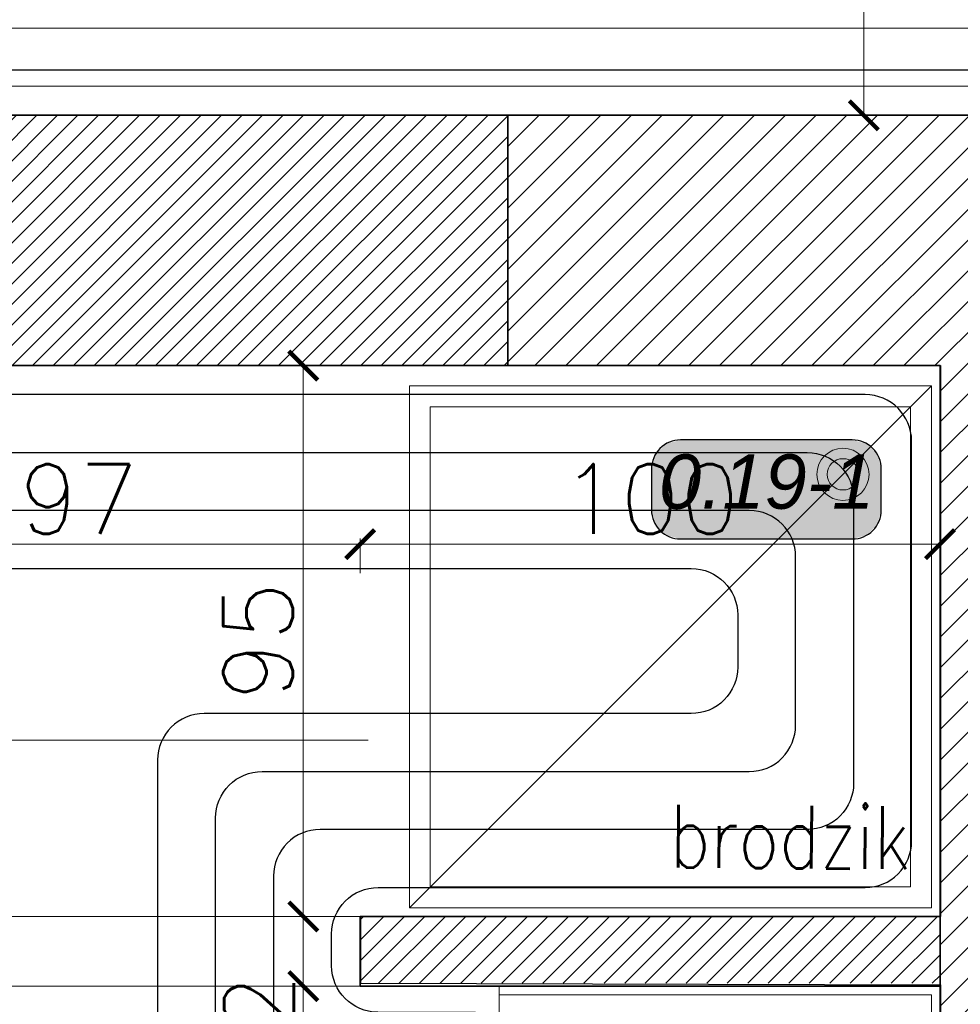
# Model space of a CAD drawing. Header units: millimetres. Extents: x -740 to 33545, y -26688 to 22494.
# Tile 142 of 256: x 10095 to 10258, y 10249 to 10419. Entities that reach past the tile are written whole.
import ezdxf
from ezdxf.enums import TextEntityAlignment as Align
from ezdxf.lldxf.tags import DXFTag

# ---------------------------------------------------------------- set-up
doc = ezdxf.new("R2010")
doc.units = ezdxf.units.MM
doc.header["$MEASUREMENT"] = 0
doc.layers.get('Defpoints').update_dxf_attribs({"color": 252})
for name, color, linetype, lineweight in [('A_istniejące ściany', 252, 'Continuous', 35), ('A_l.przerywana', 252, 'ICAD_ISO03W100', 9), ('A_projektowane sciany', 252, 'Continuous', 35), ('A_wyposażenie', 252, 'Continuous', 9), ('l.wypełnien', 252, 'Continuous', 5), ('mebelki', 252, 'Continuous', 9), ('Nowe_820-G Rysunki Obrazki_Nr_pióra__23', 252, 'Continuous', 15), ('wymiarowanie', 252, 'Continuous', 9)]:
    doc.layers.add(name, color=color, linetype=linetype, lineweight=lineweight)
for name, color, linetype, lineweight, true_color in [('IS_Działka (zasilająca)', 1, 'Continuous', 25, 0xff0000), ('IS_Floors zone', 7, 'Continuous', 25, 0x008000), ('IS_Przyłącze (powrotne)', 5, 'Continuous', 25, 0x0000ff), ('IS_Przyłącze (zasilające)', 1, 'Continuous', 25, 0xff0000), ('IS_Strefa podłóg', 7, 'Continuous', 25, 0x008000), ('IS_Wężownica OChP', 7, 'Continuous', 25, 0x800080)]:
    doc.layers.add(name, color=color, linetype=linetype, lineweight=lineweight, true_color=true_color)
doc.styles.add('1-50', font='simplex.shx', dxfattribs={"width": 0.8, "height": 12})
doc.styles.add('Arial__I__', font='ariali.ttf')
doc.styles.add('styl2', font='simplex.shx')
tags = doc.linetypes.add('ICAD_ISO03W100', pattern=[30, 12, -18]).pattern_tags.tags
tags[6:7] = [DXFTag(74, 4), DXFTag(75, 0), DXFTag(340, '0'), DXFTag(46, 1.0), DXFTag(50, 0.0), DXFTag(44, 0.0), DXFTag(45, 0.0)]
tags[4:5] = [DXFTag(74, 4), DXFTag(75, 0), DXFTag(340, '0'), DXFTag(46, 1.0), DXFTag(50, 0.0), DXFTag(44, 0.0), DXFTag(45, 0.0)]
doc.dimstyles.new('Skala 1-50', dxfattribs={"dimtxt": 12, "dimasz": 5, "dimexe": 1, "dimexo": 1, "dimgap": 1.5, "dimtad": 1, "dimdec": 1, "dimrnd": 0.5, "dimtxsty": 'styl2', "dimblk": 'ARCHTICK', "dimcen": 5, "dimadec": 0, "dimazin": 0, "dimtfac": 1, "dimtdec": 1, "dimtmove": 1, "dimatfit": 3, "dimldrblk": 'ARCHTICK', "dimfxl": 0, "dimlwd": -1, "dimlwe": -1, "dimarcsym": 0})

# ---------------------------------------------------------------- blocks, each defined once
blk = doc.blocks.new('_ArchTick')
at = {"color": 0, "linetype": 'ByBlock', "const_width": 0.15}
blk.add_lwpolyline([(-0.5, -0.5), (0.5, 0.5)], dxfattribs=at)
blk = doc.blocks.new('*D2217')
at = {"layer": 'Defpoints', "color": 0}
for p in [(10154.55, 10359.34), (10144.39, 10264.34), (10154.55, 10264.34)]:
    blk.add_point(p, dxfattribs=at)
at = {"layer": 'wymiarowanie', "color": 0}
for p, q in [((10149.39, 10359.34), (10143.39, 10359.34)), ((10144.39, 10359.34), (10144.39, 10264.34)), ((10149.39, 10264.34), (10143.39, 10264.34))]:
    blk.add_line(p, q, dxfattribs=at)
at = {"layer": 'wymiarowanie', "color": 0, "xscale": 5, "yscale": 5, "zscale": 5}
for p, rotation in [((10144.39, 10359.34), 90), ((10144.39, 10264.34), 270)]:
    blk.add_blockref('_ArchTick', p, dxfattribs=dict(at, rotation=rotation))
at = {"layer": 'wymiarowanie', "color": 0, "insert": (10136.59, 10311.84), "char_height": 12, "attachment_point": 5, "rotation": 90, "style": 'styl2'}
blk.add_mtext('95', dxfattribs=at)
blk = doc.blocks.new('*D2218')
at = {"layer": 'Defpoints', "color": 0}
for p in [(10154.19, 10264.34), (10144.39, 10252.34), (10152.1, 10252.34)]:
    blk.add_point(p, dxfattribs=at)
at = {"layer": 'wymiarowanie', "color": 0}
for p, q in [((10149.39, 10264.34), (10143.39, 10264.34)), ((10144.39, 10264.34), (10144.39, 10252.34)), ((10149.39, 10252.34), (10143.39, 10252.34))]:
    blk.add_line(p, q, dxfattribs=at)
at = {"layer": 'wymiarowanie', "color": 0, "xscale": 5, "yscale": 5, "zscale": 5}
for p, rotation in [((10144.39, 10264.34), 90), ((10144.39, 10252.34), 270)]:
    blk.add_blockref('_ArchTick', p, dxfattribs=dict(at, rotation=rotation))
at = {"layer": 'wymiarowanie', "color": 0, "insert": (10136.74, 10244.13), "char_height": 12, "attachment_point": 5, "rotation": 90, "style": 'styl2'}
blk.add_mtext('12', dxfattribs=at)
blk = doc.blocks.new('*D2219')
at = {"layer": 'Defpoints', "color": 0}
for p in [(10152.1, 10252.34), (10144.39, 9920.26), (10165.23, 9920.26)]:
    blk.add_point(p, dxfattribs=at)
at = {"layer": 'wymiarowanie', "color": 0}
for p, q in [((10149.39, 10252.34), (10143.39, 10252.34)), ((10144.39, 10252.34), (10144.39, 10042.8)), ((10144.39, 9920.26), (10144.39, 10013.25)), ((10149.39, 9920.26), (10143.39, 9920.26))]:
    blk.add_line(p, q, dxfattribs=at)
at = {"layer": 'wymiarowanie', "color": 0, "xscale": 5, "yscale": 5, "zscale": 5}
for p, rotation in [((10144.39, 10252.34), 90), ((10144.39, 9920.26), 270)]:
    blk.add_blockref('_ArchTick', p, dxfattribs=dict(at, rotation=rotation))
at = {"layer": 'wymiarowanie', "color": 0, "insert": (10136.59, 10028.03), "char_height": 12, "attachment_point": 5, "rotation": 90, "style": 'styl2'}
blk.add_mtext('332', dxfattribs=at)
blk = doc.blocks.new('*D2611')
at = {"layer": 'Defpoints', "color": 0}
for p in [(10179.68, 10434.77), (10089.09, 10402.52), (10179.68, 10402.52)]:
    blk.add_point(p, dxfattribs=at)
at = {"layer": 'wymiarowanie', "color": 0}
for p, q in [((10089.09, 10429.77), (10089.09, 10435.77)), ((10179.68, 10429.77), (10179.68, 10435.77)), ((10089.09, 10434.77), (10179.68, 10434.77))]:
    blk.add_line(p, q, dxfattribs=at)
at = {"layer": 'wymiarowanie', "color": 0, "xscale": 5, "yscale": 5, "zscale": 5, "rotation": 180}
blk.add_blockref('_ArchTick', (10089.09, 10434.77), dxfattribs=at)
at = {"layer": 'wymiarowanie', "color": 0, "xscale": 5, "yscale": 5, "zscale": 5}
blk.add_blockref('_ArchTick', (10179.68, 10434.77), dxfattribs=at)
at = {"layer": 'wymiarowanie', "color": 0, "insert": (10134.38, 10443.11), "char_height": 12, "attachment_point": 5, "style": 'styl2'}
blk.add_mtext('90,5', dxfattribs=at)
blk = doc.blocks.new('*D2612')
at = {"layer": 'Defpoints', "color": 0}
for p in [(10278.74, 10434.77), (10179.68, 10402.52), (10278.74, 10402.52)]:
    blk.add_point(p, dxfattribs=at)
at = {"layer": 'wymiarowanie', "color": 0}
for p, q in [((10179.68, 10429.77), (10179.68, 10435.77)), ((10278.74, 10429.77), (10278.74, 10435.77)), ((10179.68, 10434.77), (10278.74, 10434.77))]:
    blk.add_line(p, q, dxfattribs=at)
at = {"layer": 'wymiarowanie', "color": 0, "xscale": 5, "yscale": 5, "zscale": 5, "rotation": 180}
blk.add_blockref('_ArchTick', (10179.68, 10434.77), dxfattribs=at)
at = {"layer": 'wymiarowanie', "color": 0, "xscale": 5, "yscale": 5, "zscale": 5}
blk.add_blockref('_ArchTick', (10278.74, 10434.77), dxfattribs=at)
at = {"layer": 'wymiarowanie', "color": 0, "insert": (10229.21, 10442.57), "char_height": 12, "attachment_point": 5, "style": 'styl2'}
blk.add_mtext('99', dxfattribs=at)
blk = doc.blocks.new('*D2630')
at = {"layer": 'Defpoints', "color": 0}
for p in [(10154.19, 10328.56), (10057.19, 10264.34), (10154.19, 10264.34)]:
    blk.add_point(p, dxfattribs=at)
at = {"layer": 'wymiarowanie', "color": 0}
for p, q in [((10057.19, 10323.56), (10057.19, 10329.56)), ((10057.19, 10328.56), (10154.19, 10328.56)), ((10154.19, 10323.56), (10154.19, 10329.56))]:
    blk.add_line(p, q, dxfattribs=at)
at = {"layer": 'wymiarowanie', "color": 0, "xscale": 5, "yscale": 5, "zscale": 5, "rotation": 180}
blk.add_blockref('_ArchTick', (10057.19, 10328.56), dxfattribs=at)
at = {"layer": 'wymiarowanie', "color": 0, "xscale": 5, "yscale": 5, "zscale": 5}
blk.add_blockref('_ArchTick', (10154.19, 10328.56), dxfattribs=at)
at = {"layer": 'wymiarowanie', "color": 0, "insert": (10105.69, 10336.36), "char_height": 12, "attachment_point": 5, "style": 'styl2'}
blk.add_mtext('97', dxfattribs=at)
blk = doc.blocks.new('*D2631')
at = {"layer": 'Defpoints', "color": 0}
for p in [(10254.19, 10328.56), (10154.19, 10264.34), (10254.19, 10264.34)]:
    blk.add_point(p, dxfattribs=at)
at = {"layer": 'wymiarowanie', "color": 0}
for p, q in [((10154.19, 10323.56), (10154.19, 10329.56)), ((10154.19, 10328.56), (10254.19, 10328.56)), ((10254.19, 10323.56), (10254.19, 10329.56))]:
    blk.add_line(p, q, dxfattribs=at)
at = {"layer": 'wymiarowanie', "color": 0, "xscale": 5, "yscale": 5, "zscale": 5, "rotation": 180}
blk.add_blockref('_ArchTick', (10154.19, 10328.56), dxfattribs=at)
at = {"layer": 'wymiarowanie', "color": 0, "xscale": 5, "yscale": 5, "zscale": 5}
blk.add_blockref('_ArchTick', (10254.19, 10328.56), dxfattribs=at)
at = {"layer": 'wymiarowanie', "color": 0, "insert": (10204.19, 10336.36), "char_height": 12, "attachment_point": 5, "style": 'styl2'}
blk.add_mtext('100', dxfattribs=at)
blk = doc.blocks.new('*D2763')
at = {"layer": 'Defpoints', "color": 0}
for p in [(10270.21, 10552.52), (10241.04, 10402.52), (10263.5, 10402.52)]:
    blk.add_point(p, dxfattribs=at)
at = {"layer": 'wymiarowanie', "color": 0}
for p, q in [((10246.04, 10552.52), (10240.04, 10552.52)), ((10241.04, 10552.52), (10241.04, 10402.52)), ((10246.04, 10402.52), (10240.04, 10402.52))]:
    blk.add_line(p, q, dxfattribs=at)
at = {"layer": 'wymiarowanie', "color": 0, "xscale": 5, "yscale": 5, "zscale": 5}
for p, rotation in [((10241.04, 10552.52), 90), ((10241.04, 10402.52), 270)]:
    blk.add_blockref('_ArchTick', p, dxfattribs=dict(at, rotation=rotation))
at = {"layer": 'wymiarowanie', "color": 0, "insert": (10233.24, 10477.52), "char_height": 12, "attachment_point": 5, "rotation": 90, "style": 'styl2'}
blk.add_mtext('150', dxfattribs=at)

msp = doc.modelspace()

# ---------------------------------------------------------------- hatches: boundary and pattern name
at = {"layer": 'IS_Floors zone', "lineweight": 50, "true_color": 0xffffff, "transparency": 33554687}
msp.add_hatch(color=7, dxfattribs=at).paths.add_polyline_path([(10209.43, 10329.45), (10239.06, 10329.45), (10241.56, 10330.12), (10243.39, 10331.95), (10244.06, 10334.45), (10244.06, 10341.54), (10243.39, 10344.04), (10241.56, 10345.87), (10239.06, 10346.54), (10209.43, 10346.54), (10206.93, 10345.87), (10205.1, 10344.04), (10204.43, 10341.54), (10204.43, 10334.45), (10205.1, 10331.95), (10206.93, 10330.12)])
at = {"layer": 'l.wypełnien'}
h = msp.add_hatch(dxfattribs=at)
h.set_pattern_fill('ANSI31', color=256, scale=30, style=0)
h.paths.add_polyline_path([(10179.68, 10402.52), (10279.59, 10402.52), (10279.59, 10396.52), (10273.59, 10396.52), (10273.59, 10123.69), (10279.59, 10126.48), (10279.59, 10017.29), (10316.23, 10017.29), (10316.23, 9992.74), (10279.59, 9992.74), (10279.59, 9927.76), (10254.19, 9927.76), (10254.19, 10359.34), (10179.68, 10359.34)])
h.paths.add_polyline_path([(10260.11, 10246.37), (10272.71, 10246.37), (10272.71, 10279.87), (10260.11, 10279.87)], flags=24)
h.paths.add_polyline_path([(10504.8, 10309.84), (10504.8, 10297.84), (10504.8, 10254.75), (10504.8, 10017.29), (10504.8, 9992.74), (10504.8, 9927.76), (10529.35, 9927.76), (10529.35, 10281.34), (10542.35, 10281.34), (10542.35, 10359.34), (10636.35, 10359.34), (10635.51, 10402.52), (10504.8, 10402.52), (10504.8, 10396.52)])
h.paths.add_polyline_path([(10504.8, 10396.52), (10510.8, 10396.52), (10510.8, 10309.84), (10504.8, 10309.84)], flags=16)
h.paths.add_polyline_path([(10504.8, 10392.52), (10504.8, 10309.84), (10510.8, 10309.84), (10510.8, 10396.52), (10504.8, 10396.52)], flags=0)
h.paths.add_polyline_path([(10515.95, 10326.34), (10515.95, 10347.34), (10530.35, 10347.34), (10530.35, 10326.34)], flags=16)
h.paths.add_polyline_path([(10515.95, 10347.34), (10515.95, 10326.34), (10530.35, 10326.34), (10530.35, 10347.34)], flags=0)
h.paths.add_polyline_path([(10515.95, 10297.84), (10515.95, 10293.34), (10530.35, 10293.34), (10530.35, 10314.34), (10515.95, 10314.34), (10515.95, 10309.84)], flags=16)
h.paths.add_polyline_path([(10515.95, 10297.84), (10515.95, 10309.84), (10515.95, 10314.34), (10530.35, 10314.34), (10530.35, 10293.34), (10515.95, 10293.34)], flags=0)
h.paths.add_polyline_path([(10504.8, 10254.75), (10504.8, 10297.84), (10510.8, 10297.84), (10510.8, 10254.75)], flags=16)
h.paths.add_polyline_path([(10510.8, 10254.75), (10510.8, 10297.84), (10504.8, 10297.84), (10504.8, 10259.75), (10504.8, 10254.75)], flags=0)
h.paths.add_polyline_path([(10504.8, 10297.84), (10510.8, 10297.84), (10510.8, 10309.84), (10504.8, 10309.84)], flags=16)
h.paths.add_polyline_path([(10504.8, 10309.84), (10510.8, 10309.84), (10510.8, 10297.84), (10504.8, 10297.84)], flags=0)
h.paths.add_polyline_path([(10510.8, 10309.84), (10515.95, 10309.84), (10515.95, 10297.84), (10510.8, 10297.84)], flags=16)
h.paths.add_polyline_path([(10510.84, 10326.02), (10523.45, 10326.02), (10523.45, 10359.52), (10510.84, 10359.52)], flags=8)
h.paths.add_polyline_path([(10510.84, 10326.02), (10523.45, 10326.02), (10523.45, 10359.52), (10510.84, 10359.52)], flags=8)
h.paths.add_polyline_path([(9506.72, 10359.34), (9506.72, 10402.52), (9858.19, 10402.52), (9858.19, 10359.34)])
h.paths.add_polyline_path([(10000.19, 10359.34), (10089.09, 10359.34), (10089.09, 10402.52), (10000.19, 10402.52)])
h.paths.add_polyline_path([(10273.59, 10123.69), (10273.59, 10396.52), (10279.59, 10396.52), (10279.59, 10359.34), (10279.59, 10126.48)])
h.paths.add_polyline_path([(10372.72, 9992.74), (10372.72, 10017.29), (10316.23, 10017.29), (10316.23, 9992.74)])
h.paths.add_polyline_path([(9858.19, 10359.34), (9858.19, 10402.52), (9878.19, 10402.52), (9878.19, 10359.34)])
h.paths.add_polyline_path([(10000.19, 10359.34), (10000.19, 10402.52), (9980.19, 10402.52), (9980.19, 10359.34)])
h.paths.add_polyline_path([(10279.59, 9907.76), (10279.59, 9927.76), (10254.19, 9927.76), (10254.19, 9907.76)])
h.paths.add_polyline_path([(10529.35, 9907.76), (10529.35, 9927.76), (10504.8, 9927.76), (10504.8, 9907.76)])
h.paths.add_polyline_path([(10494.8, 10017.29), (10494.8, 9992.74), (10504.8, 9992.74), (10504.8, 10017.29)])
h = msp.add_hatch(dxfattribs=at)
h.set_pattern_fill('ANSI31', color=256, scale=20, style=0)
h.paths.add_polyline_path([(10089.09, 10402.52), (10179.68, 10402.52), (10179.68, 10359.34), (10089.09, 10359.34)])
h.paths.add_polyline_path([(10279.59, 10390.52), (10278.74, 10390.52), (10278.74, 10402.52), (10279.59, 10402.52)])
h = msp.add_hatch(dxfattribs=at)
h.set_pattern_fill('ANSI31', color=256, scale=20, style=0)
h.paths.add_polyline_path([(10154.19, 10264.34), (10254.19, 10264.34), (10254.19, 10252.84), (10154.19, 10252.84)])

# ---------------------------------------------------------------- linework, layer by layer
at = {"layer": 'A_istniejące ściany'}
for points in [[(10279.59, 10402.52), (10179.68, 10402.52)], [(10179.68, 10359.34), (10254.19, 10359.34)], [(10254.19, 10359.34), (10254.19, 9907.76)]]:
    msp.add_lwpolyline(points, dxfattribs=at)
at = {"layer": 'A_l.przerywana', "ltscale": 0.3}
msp.add_lwpolyline([(10057.19, 10264.34), (10154.19, 10264.34), (10154.19, 10252.34), (10057.19, 10252.34)], close=True, dxfattribs=at)
at = {"layer": 'A_projektowane sciany', "ltscale": 1000}
for p, q in [((10154.19, 10264.34), (10154.19, 10252.34)), ((10154.19, 10264.34), (10154.19, 10252.34)), ((10154.19, 10264.34), (10254.19, 10264.34)), ((10154.19, 10252.34), (10254.19, 10252.34)), ((10154.19, 10252.34), (10254.19, 10252.34))]:
    msp.add_line(p, q, dxfattribs=at)
at = {"layer": 'A_projektowane sciany'}
msp.add_lwpolyline([(10089.09, 10402.52), (10179.68, 10402.52), (10179.68, 10359.34), (10089.09, 10359.34)], close=True, dxfattribs=at)
at = {"layer": 'A_wyposażenie'}
for points in [[(10254.19, 10152.34), (10178.19, 10152.34), (10178.19, 10252.34), (10254.19, 10252.34)], [(10252.69, 10153.84), (10178.19, 10153.84), (10178.19, 10250.84), (10252.69, 10250.84)]]:
    msp.add_lwpolyline(points, close=True, dxfattribs=at)
at = {"layer": 'IS_Działka (zasilająca)'}
msp.add_line((9851.47, 10410.37), (10903.76, 10410.37), dxfattribs=at)
at = {"layer": 'IS_Floors zone'}
msp.add_lwpolyline([(10209.43, 10329.45), (10239.06, 10329.45, 0.414214), (10244.06, 10334.45), (10244.06, 10341.54, 0.414214), (10239.06, 10346.54), (10209.43, 10346.54, 0.414214), (10204.43, 10341.54), (10204.43, 10334.45, 0.414214)], format="xyb", close=True, dxfattribs=at)
at = {"layer": 'IS_Przyłącze (powrotne)', "color": 12, "true_color": 0xc80000, "transparency": 33554687, "extrusion": (0, 0, -1)}
msp.add_lwpolyline([(-9784.34, 10398.32), (-9783.7, 10398.32, 0.414214), (-9783.09, 10398.93), (-9783.09, 10399.59), (-9783.09, 10409.55, 0.414168), (-9791.09, 10417.55), (-10595.74, 10417.61), (-10831.59, 10417.63)], format="xyb", dxfattribs=at)
at = {"layer": 'IS_Przyłącze (zasilające)', "color": 12, "true_color": 0xc80000, "transparency": 33554687}
msp.add_lwpolyline([(9784.34, 10396.32), (9784.98, 10396.32, 0.414214), (9785.59, 10396.93), (9785.59, 10399.59), (9785.59, 10403.65, -0.414174), (9789.49, 10407.55), (10595.73, 10407.61), (10598.24, 10407.63)], format="xyb", dxfattribs=at)
at = {"layer": 'IS_Strefa podłóg', "extrusion": (0, 1.08237e-61, -1)}
msp.add_lwpolyline([(-10542.44, 10402.48), (-9748.27, 10402.55), (-9748.27, 10552.52), (-11082.44, 10552.52), (-11082.44, 10402.65), (-10542.44, 10402.65)], close=True, dxfattribs=at)
at = {"layer": 'IS_Strefa podłóg', "extrusion": (0, 0, -1)}
msp.add_lwpolyline([(-10007.27, 10359.35), (-10254.28, 10359.35), (-10254.29, 10264.35), (-10154.27, 10264.35), (-10154.27, 10252.85), (-10254.29, 10252.55), (-10254.28, 9919.85), (-10007.27, 9919.85), (-10007.27, 10252.55), (-10057.29, 10252.35), (-10057.28, 10264.35), (-10007.27, 10264.35)], close=True, dxfattribs=at)
at = {"layer": 'IS_Wężownica OChP', "color": 12, "true_color": 0xc80000, "transparency": 33554687, "extrusion": (0, 0, -1)}
for points in [[(-10249.28, 9932.85), (-10249.29, 10239.59, -0.413344), (-10241.32, 10247.59), (-10157.25, 10247.84, 0.413328), (-10149.27, 10255.84), (-10149.27, 10261.35, 0.414222), (-10157.27, 10269.35), (-10241.29, 10269.35, -0.414255), (-10249.29, 10277.35), (-10249.28, 10346.35, -0.414179), (-10241.28, 10354.35), (-10020.27, 10354.35, -0.414221), (-10012.27, 10346.35), (-10012.27, 10277.35, -0.414208), (-10020.27, 10269.35), (-10054.28, 10269.35, 0.414049), (-10062.28, 10261.36), (-10062.29, 10255.36, 0.415574), (-10054.25, 10247.36), (-10040.33, 10247.42, -0.415383), (-10032.3, 10239.42), (-10032.27, 9952.85, -0.414239)], [(-10042.27, 9962.85), (-10042.27, 10229.38, 0.415414), (-10050.3, 10237.38), (-10064.26, 10237.32, -0.415577), (-10072.29, 10245.32), (-10072.28, 10271.36, -0.414045), (-10064.28, 10279.35), (-10030.27, 10279.35, 0.414206), (-10022.27, 10287.35), (-10022.27, 10336.35, 0.414223), (-10030.27, 10344.35), (-10231.29, 10344.35, 0.41418), (-10239.29, 10336.35), (-10239.29, 10287.35, 0.414253), (-10231.29, 10279.35), (-10147.27, 10279.35, -0.414222), (-10139.27, 10271.35), (-10139.27, 10245.87, -0.413329), (-10147.25, 10237.87), (-10231.32, 10237.62, 0.413345), (-10239.29, 10229.62), (-10239.28, 9942.85, 0.414197)], [(-10229.28, 9952.85), (-10229.29, 10219.65, -0.413344), (-10221.32, 10227.65), (-10137.25, 10227.9, 0.413328), (-10129.27, 10235.9), (-10129.27, 10281.35, 0.414223), (-10137.27, 10289.35), (-10221.29, 10289.35, -0.414253), (-10229.29, 10297.35), (-10229.29, 10326.35, -0.414181), (-10221.29, 10334.35), (-10040.27, 10334.35, -0.414221), (-10032.27, 10326.35), (-10032.27, 10297.35, -0.414208), (-10040.27, 10289.35), (-10074.27, 10289.35, 0.414046), (-10082.27, 10281.36), (-10082.3, 10235.28, 0.415574), (-10074.27, 10227.28), (-10060.3, 10227.34, -0.415412), (-10052.27, 10219.33), (-10052.27, 9972.85, -0.414207)], [(-10062.27, 9982.85), (-10062.27, 10209.29, 0.415411), (-10070.3, 10217.29), (-10084.27, 10217.24, -0.415573), (-10092.3, 10225.24), (-10092.27, 10291.36, -0.414047), (-10084.27, 10299.35), (-10050.27, 10299.35, 0.414205), (-10042.27, 10307.35), (-10042.27, 10316.35, 0.414225), (-10050.27, 10324.35), (-10211.29, 10324.35, 0.414181), (-10219.29, 10316.35), (-10219.29, 10307.35, 0.414253), (-10211.29, 10299.35), (-10127.27, 10299.35, -0.414222), (-10119.27, 10291.35), (-10119.27, 10225.93, -0.413327), (-10127.25, 10217.93), (-10211.32, 10217.68, 0.413343), (-10219.29, 10209.68), (-10219.28, 9962.85, 0.414198)]]:
    msp.add_lwpolyline(points, format="xyb", dxfattribs=at)
at = {"layer": 'mebelki'}
for p, q in [((10252.69, 10355.84), (10162.69, 10265.84)), ((10252.69, 10355.84), (10162.69, 10265.84)), ((10161.19, 10264.34), (10254.19, 10264.34))]:
    msp.add_line(p, q, dxfattribs=at)
for points in [[(10162.69, 10355.84), (10252.69, 10355.84), (10252.69, 10265.84), (10162.69, 10265.84)], [(10162.69, 10355.84), (10252.69, 10355.84), (10252.69, 10265.84), (10162.69, 10265.84)], [(10166.29, 10352.24), (10249.09, 10352.24), (10249.09, 10269.44), (10166.29, 10269.44)], [(10166.29, 10352.24), (10249.09, 10352.24), (10249.09, 10269.44), (10166.29, 10269.44)]]:
    msp.add_lwpolyline(points, close=True, dxfattribs=at)
for radius in [4.5, 4.5, 2.7, 2.7]:
    msp.add_circle((10237.44, 10340.6), radius, dxfattribs=at)
at = {"layer": 'Nowe_820-G Rysunki Obrazki_Nr_pióra__23', "linetype": 'Continuous', "lineweight": 15}
msp.add_lwpolyline([(10179.68, 10402.52), (10179.68, 10359.34)], dxfattribs=at)
at = {"layer": 'wymiarowanie'}
for p, q in [((10155.6, 10294.75), (10042.19, 10294.75)), ((10254.19, 10237.84), (10254.19, 10252.84))]:
    msp.add_line(p, q, dxfattribs=at)

# ---------------------------------------------------------------- texts
at = {"layer": 'IS_Floors zone', "style": 'Arial__I__'}
msp.add_text('0.19-1', height=9.375, dxfattribs=at).set_placement((10224.28, 10339.35), align=Align.MIDDLE_CENTER)
at = {"layer": 'mebelki', "insert": (10249.01, 10272.52), "char_height": 10.8, "width": 504.8523, "attachment_point": 9, "rotation": 359.6152, "style": '1-50'}
msp.add_mtext('brodzik', dxfattribs=at)
at = {"layer": 'wymiarowanie', "insert": (5416.61, 10370.91), "char_height": 12, "width": 621.5287, "attachment_point": 1}
msp.add_mtext('\\pi11.65274;{\\fCentury Gothic|b0|i0|c238|p34;Warstwa tynkarska - wyprawa dekoracyjna z tynku silikonowego o strukturze }\\pi12.21674;{\\fCentury Gothic|b0|i0|c238|p34;baranka o uziarnieniu 1,5 lub 2mm; kolor wg NCS:S1002-G50Y}\\P\\pi419.66474;{\\fCentury Gothic|b0|i0|c238|p34;grubość styropianu 20cm}\\P\\pi621.52874;{\\fCentury Gothic|b0|i0|c238|p34; }', dxfattribs=at)

# ---------------------------------------------------------------- dimensions: what is measured, and where the dimension line sits
at = {"layer": 'wymiarowanie'}
for base, p1, p2, picture, middle in [((10241.04, 10402.52), (10270.21, 10552.52), (10263.5, 10402.52), '*D2763', (10233.24, 10477.52)), ((10144.39, 10264.34), (10154.55, 10359.34), (10154.55, 10264.34), '*D2217', (10136.59, 10311.84))]:
    dim = msp.add_linear_dim(base=base, p1=p1, p2=p2, angle=90, dimstyle='Skala 1-50', dxfattribs=at)
    dim.commit()
    dim.dimension.update_dxf_attribs({"geometry": picture, "text_midpoint": middle})
for base, p1, p2, picture, middle in [((10179.68, 10434.77), (10089.09, 10402.52), (10179.68, 10402.52), '*D2611', (10134.38, 10443.11)), ((10278.74, 10434.77), (10179.68, 10402.52), (10278.74, 10402.52), '*D2612', (10229.21, 10442.57)), ((10154.19, 10328.56), (10057.19, 10264.34), (10154.19, 10264.34), '*D2630', (10105.69, 10336.36)), ((10254.19, 10328.56), (10154.19, 10264.34), (10254.19, 10264.34), '*D2631', (10204.19, 10336.36))]:
    dim = msp.add_linear_dim(base=base, p1=p1, p2=p2, dimstyle='Skala 1-50', dxfattribs=at)
    dim.commit()
    dim.dimension.update_dxf_attribs({"geometry": picture, "text_midpoint": middle})
for base, p1, p2, picture, middle in [((10144.39, 10252.34), (10154.19, 10264.34), (10152.1, 10252.34), '*D2218', (10144.39, 10244.13)), ((10144.39, 9920.26), (10152.1, 10252.34), (10165.23, 9920.26), '*D2219', (10144.39, 10028.03))]:
    dim = msp.add_linear_dim(base=base, p1=p1, p2=p2, angle=90, dimstyle='Skala 1-50', dxfattribs=at)
    dim.commit()
    dim.dimension.update_dxf_attribs({"geometry": picture, "text_midpoint": middle, "dimtype": 160})

doc.saveas('drawing.dxf')
